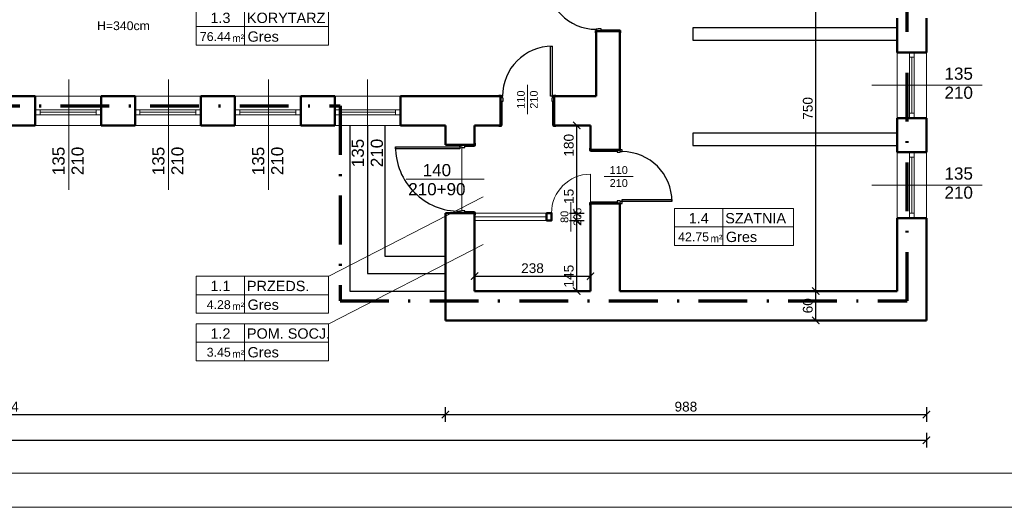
# Model space of a CAD drawing. Header units: millimetres. Extents: x -61343 to 9939, y -6894 to 7453.
# Tile 79 of 255: x -13775 to -11753, y 2127 to 3127. Entities that reach past the tile are written whole.
import ezdxf
from ezdxf.enums import TextEntityAlignment as Align

# ---------------------------------------------------------------- set-up
doc = ezdxf.new("R2010")
doc.units = ezdxf.units.MM
doc.header["$MEASUREMENT"] = 0
doc.linetypes.add('Kropki i Kreski', pattern=[920, 500, -200, 20, -200])
for name, color, linetype in [('2D - Ogólne', 7, 'Continuous'), ('Drzwi Archicad', 7, 'Continuous'), ('Konstrukcja - Ściany zew', 7, 'Continuous'), ('Opisy - Teksty', 7, 'Continuous')]:
    doc.layers.add(name, color=color, linetype=linetype)
for name, color, linetype, lineweight in [('A_meble', 253, 'Continuous', 13), ('A_opisy', 81, 'Continuous', 13), ('A_stolarka', 20, 'Continuous', 15), ('A_widokowe', 160, 'Continuous', 18), ('A_wymiary', 253, 'Continuous', 9)]:
    doc.layers.add(name, color=color, linetype=linetype, lineweight=lineweight)
doc.layers.add('A_niewidoczne', color=8, linetype='Continuous', lineweight=9, plot=False)
doc.layers.add('A_zakres opracowania', color=7, linetype='Continuous', lineweight=70, true_color=0xe00038)
doc.styles.get("Standard").update_dxf_attribs({"font": 'arial.ttf'})
doc.styles.add('STYL_AUTOMATYCZNY_1', font='arial.ttf')
doc.dimstyles.new('1do100', dxfattribs={"dimtxt": 20, "dimasz": 15, "dimexe": 15, "dimexo": 0.625, "dimgap": 6, "dimtad": 1, "dimtxsty": 'Standard', "dimblk": 'ARCHTICK', "dimcen": 2.5, "dimadec": 0, "dimazin": 0, "dimtfac": 1, "dimtmove": 0, "dimatfit": 3, "dimldrblk": 'OBLIQUE', "dimfxl": 15, "dimfxlon": 1, "dimarcsym": 0})

# ---------------------------------------------------------------- blocks, each defined once
blk = doc.blocks.new('_ArchTick')
at = {"color": 0, "linetype": 'ByBlock', "const_width": 0.15}
blk.add_lwpolyline([(-0.5, -0.5), (0.5, 0.5)], dxfattribs=at)
blk = doc.blocks.new('*D762')
at = {"layer": 'A_wymiary', "color": 0, "lineweight": -2, "transparency": 16777216}
for p, q in [((-11634, 5597.3), (-11604, 5597.3)), ((-11619, 2510.3), (-11619, 5597.3)), ((-11634, 2510.3), (-11604, 2510.3))]:
    blk.add_line(p, q, dxfattribs=at)
at = {"layer": 'Defpoints', "color": 0, "transparency": 16777216}
for p in [(-11913.1, 5597.3), (-11619, 5597.3), (-11913.1, 2510.3)]:
    blk.add_point(p, dxfattribs=at)
at = {"layer": 'A_wymiary', "color": 0, "lineweight": -2, "transparency": 16777216, "xscale": 15, "yscale": 15, "zscale": 15}
for p, rotation in [((-11619, 5597.3), 90), ((-11619, 2510.3), 270)]:
    blk.add_blockref('_ArchTick', p, dxfattribs=dict(at, rotation=rotation))
at = {"layer": 'A_wymiary', "color": 0, "transparency": 16777216, "insert": (-11635.2, 4053.8), "char_height": 20, "attachment_point": 5, "rotation": 90}
blk.add_mtext('3087', dxfattribs=at)
blk = doc.blocks.new('_Oblique')
at = {"color": 0, "linetype": 'ByBlock', "lineweight": -2}
blk.add_line((-0.5, -0.5), (0.5, 0.5), dxfattribs=at)
blk = doc.blocks.new('*D763')
at = {"layer": 'A_wymiary', "color": 0, "lineweight": -2, "transparency": 16777216}
for p, q in [((-15825.1, 2279.4), (-15825.1, 2249.4)), ((-15825.1, 2264.4), (-11913.1, 2264.4)), ((-11913.1, 2279.4), (-11913.1, 2249.4))]:
    blk.add_line(p, q, dxfattribs=at)
at = {"layer": 'Defpoints', "color": 0, "transparency": 16777216}
for p in [(-15825.1, 2910.3), (-11913.1, 2510.3), (-11913.1, 2264.4)]:
    blk.add_point(p, dxfattribs=at)
at = {"layer": 'A_wymiary', "color": 0, "lineweight": -2, "transparency": 16777216, "xscale": 15, "yscale": 15, "zscale": 15, "rotation": 180}
blk.add_blockref('_ArchTick', (-15825.1, 2264.4), dxfattribs=at)
at = {"layer": 'A_wymiary', "color": 0, "lineweight": -2, "transparency": 16777216, "xscale": 15, "yscale": 15, "zscale": 15}
blk.add_blockref('_ArchTick', (-11913.1, 2264.4), dxfattribs=at)
at = {"layer": 'A_wymiary', "color": 0, "transparency": 16777216, "insert": (-13869.1, 2280.6), "char_height": 20, "attachment_point": 5}
blk.add_mtext('3912', dxfattribs=at)
blk = doc.blocks.new('*D1127')
at = {"layer": 'A_wymiary', "color": 0, "lineweight": -2, "transparency": 16777216}
for p, q in [((-12841.1, 2616.1), (-12841.1, 2586.1)), ((-12603.1, 2616.1), (-12603.1, 2586.1)), ((-12841.1, 2601.1), (-12603.1, 2601.1))]:
    blk.add_line(p, q, dxfattribs=at)
at = {"layer": 'Defpoints', "color": 0, "transparency": 16777216}
for p in [(-12841.1, 2770.3), (-12603.1, 2740.3), (-12603.1, 2601.1)]:
    blk.add_point(p, dxfattribs=at)
at = {"layer": 'A_wymiary', "color": 0, "lineweight": -2, "transparency": 16777216, "xscale": 15, "yscale": 15, "zscale": 15, "rotation": 180}
blk.add_blockref('_ArchTick', (-12841.1, 2601.1), dxfattribs=at)
at = {"layer": 'A_wymiary', "color": 0, "lineweight": -2, "transparency": 16777216, "xscale": 15, "yscale": 15, "zscale": 15}
blk.add_blockref('_ArchTick', (-12603.1, 2601.1), dxfattribs=at)
at = {"layer": 'A_wymiary', "color": 0, "transparency": 16777216, "insert": (-12722.1, 2617.3), "char_height": 20, "attachment_point": 5}
blk.add_mtext('238', dxfattribs=at)
blk = doc.blocks.new('*D1154')
at = {"layer": 'A_wymiary', "color": 0, "lineweight": -2, "transparency": 16777216}
for p, q in [((-12125.5, 2570.3), (-12155.5, 2570.3)), ((-12140.5, 2510.3), (-12140.5, 2570.3)), ((-12155.5, 2510.3), (-12125.5, 2510.3))]:
    blk.add_line(p, q, dxfattribs=at)
at = {"layer": 'Defpoints', "color": 0, "transparency": 16777216}
for p in [(-12140.5, 2570.3), (-11973.1, 2570.3), (-12407.1, 2510.3)]:
    blk.add_point(p, dxfattribs=at)
at = {"layer": 'A_wymiary', "color": 0, "lineweight": -2, "transparency": 16777216, "xscale": 15, "yscale": 15, "zscale": 15}
for p, rotation in [((-12140.5, 2570.3), 90), ((-12140.5, 2510.3), 270)]:
    blk.add_blockref('_ArchTick', p, dxfattribs=dict(at, rotation=rotation))
at = {"layer": 'A_wymiary', "color": 0, "transparency": 16777216, "insert": (-12156.7, 2540.3), "char_height": 20, "attachment_point": 5, "rotation": 90}
blk.add_mtext('60', dxfattribs=at)
blk = doc.blocks.new('*D1155')
at = {"layer": 'A_wymiary', "color": 0, "lineweight": -2, "transparency": 16777216}
for p, q in [((-12155.5, 3320.3), (-12125.5, 3320.3)), ((-12140.5, 2570.3), (-12140.5, 3320.3)), ((-12125.5, 2570.3), (-12155.5, 2570.3))]:
    blk.add_line(p, q, dxfattribs=at)
at = {"layer": 'Defpoints', "color": 0, "transparency": 16777216}
for p in [(-13374.1, 3320.3), (-12140.5, 3320.3), (-11973.1, 2570.3)]:
    blk.add_point(p, dxfattribs=at)
at = {"layer": 'A_wymiary', "color": 0, "lineweight": -2, "transparency": 16777216, "xscale": 15, "yscale": 15, "zscale": 15}
for p, rotation in [((-12140.5, 3320.3), 90), ((-12140.5, 2570.3), 270)]:
    blk.add_blockref('_ArchTick', p, dxfattribs=dict(at, rotation=rotation))
at = {"layer": 'A_wymiary', "color": 0, "transparency": 16777216, "insert": (-12156.7, 2945.3), "char_height": 20, "attachment_point": 5, "rotation": 90}
blk.add_mtext('750', dxfattribs=at)
blk = doc.blocks.new('*D1204')
at = {"layer": 'A_wymiary', "color": 0, "lineweight": -2, "transparency": 16777216}
for p, q in [((-14274.2, 3320.3), (-14304.2, 3320.3)), ((-14289.2, 3320.3), (-14289.2, 2970.3)), ((-14274.2, 2970.3), (-14304.2, 2970.3))]:
    blk.add_line(p, q, dxfattribs=at)
at = {"layer": 'Defpoints', "color": 0, "transparency": 16777216}
for p in [(-13374.1, 3320.3), (-14289.2, 2970.3), (-13808.1, 2970.3)]:
    blk.add_point(p, dxfattribs=at)
at = {"layer": 'A_wymiary', "color": 0, "lineweight": -2, "transparency": 16777216, "xscale": 15, "yscale": 15, "zscale": 15}
for p, rotation in [((-14289.2, 3320.3), 90), ((-14289.2, 2970.3), 270)]:
    blk.add_blockref('_ArchTick', p, dxfattribs=dict(at, rotation=rotation))
at = {"layer": 'A_wymiary', "color": 0, "transparency": 16777216, "insert": (-14305.4, 3145.3), "char_height": 20, "attachment_point": 5, "rotation": 90}
blk.add_mtext('350', dxfattribs=at)
blk = doc.blocks.new('*D1215')
at = {"layer": 'A_wymiary', "color": 0, "lineweight": -2, "transparency": 16777216}
for p, q in [((-14715.1, 2332), (-14715.1, 2302)), ((-12901.1, 2332), (-12901.1, 2302)), ((-14715.1, 2317), (-12901.1, 2317))]:
    blk.add_line(p, q, dxfattribs=at)
at = {"layer": 'Defpoints', "color": 0, "transparency": 16777216}
for p in [(-14715.1, 2520.3), (-12901.1, 2510.3), (-12901.1, 2317)]:
    blk.add_point(p, dxfattribs=at)
at = {"layer": 'A_wymiary', "color": 0, "lineweight": -2, "transparency": 16777216, "xscale": 15, "yscale": 15, "zscale": 15, "rotation": 180}
blk.add_blockref('_ArchTick', (-14715.1, 2317), dxfattribs=at)
at = {"layer": 'A_wymiary', "color": 0, "lineweight": -2, "transparency": 16777216, "xscale": 15, "yscale": 15, "zscale": 15}
blk.add_blockref('_ArchTick', (-12901.1, 2317), dxfattribs=at)
at = {"layer": 'A_wymiary', "color": 0, "transparency": 16777216, "insert": (-13808.1, 2333.2), "char_height": 20, "attachment_point": 5}
blk.add_mtext('1814', dxfattribs=at)
blk = doc.blocks.new('*D1216')
at = {"layer": 'A_wymiary', "color": 0, "lineweight": -2, "transparency": 16777216}
for p, q in [((-12901.1, 2332), (-12901.1, 2302)), ((-11913.1, 2332), (-11913.1, 2302)), ((-12901.1, 2317), (-11913.1, 2317))]:
    blk.add_line(p, q, dxfattribs=at)
at = {"layer": 'Defpoints', "color": 0, "transparency": 16777216}
for p in [(-12901.1, 2510.3), (-11913.1, 2510.3), (-11913.1, 2317)]:
    blk.add_point(p, dxfattribs=at)
at = {"layer": 'A_wymiary', "color": 0, "lineweight": -2, "transparency": 16777216, "xscale": 15, "yscale": 15, "zscale": 15, "rotation": 180}
blk.add_blockref('_ArchTick', (-12901.1, 2317), dxfattribs=at)
at = {"layer": 'A_wymiary', "color": 0, "lineweight": -2, "transparency": 16777216, "xscale": 15, "yscale": 15, "zscale": 15}
blk.add_blockref('_ArchTick', (-11913.1, 2317), dxfattribs=at)
at = {"layer": 'A_wymiary', "color": 0, "transparency": 16777216, "insert": (-12407.1, 2333.2), "char_height": 20, "attachment_point": 5}
blk.add_mtext('988', dxfattribs=at)
blk = doc.blocks.new('Drzwi metalowe 27_36')
at = {"layer": 'Drzwi Archicad', "color": 7, "linetype": 'Continuous', "lineweight": 25}
for p, q in [((472, 0), (472, 1024)), ((472, 1024), (512, 1024)), ((512, 1024), (512, 0)), ((-587, 0), (-587, 19)), ((-587, 19), (-537, 19)), ((-537, 0), (-587, 0)), ((-512, 0), (-550, 0)), ((-550, 0), (-550, -100)), ((-537, 19), (-537, 0)), ((-512, -40), (-512, 0)), ((512, 0), (472, 0)), ((550, 0), (512, 0)), ((512, 0), (512, -40)), ((537, 19), (587, 19)), ((537, 0), (537, 19)), ((587, 0), (537, 0)), ((550, -100), (550, 0)), ((587, 19), (587, 0)), ((-550, -600), (-550, -100)), ((-550, -100), (-525, -100)), ((-550, -100), (-500, -100)), ((-525, -100), (-525, -600)), ((-500, -40), (-512, -40)), ((-500, -100), (-500, -40)), ((512, -40), (500, -40)), ((500, -40), (500, -100)), ((500, -100), (550, -100)), ((525, -600), (525, -100)), ((525, -100), (550, -100)), ((550, -100), (550, -600)), ((-587, -619), (-587, -600)), ((-587, -600), (-537, -600)), ((-525, -600), (-550, -600)), ((-537, -600), (-537, -619)), ((550, -600), (525, -600)), ((537, -600), (587, -600)), ((537, -619), (537, -600)), ((587, -600), (587, -619)), ((-537, -619), (-587, -619)), ((587, -619), (537, -619))]:
    blk.add_line(p, q, dxfattribs=at)
blk.add_arc((512, 0), 1024, 90, 180, dxfattribs=at)
blk = doc.blocks.new('Drzwi metalowe 27_3')
at = {"layer": 'Drzwi Archicad', "color": 7, "linetype": 'Continuous', "lineweight": 25}
for p, q in [((472, 0), (472, 1024)), ((472, 1024), (512, 1024)), ((512, 1024), (512, 0)), ((-587, 0), (-587, 19)), ((-587, 19), (-537, 19)), ((-537, 0), (-587, 0)), ((-512, 0), (-550, 0)), ((-550, 0), (-550, -100)), ((-537, 19), (-537, 0)), ((-512, -40), (-512, 0)), ((512, 0), (472, 0)), ((550, 0), (512, 0)), ((512, 0), (512, -40)), ((537, 19), (587, 19)), ((537, 0), (537, 19)), ((587, 0), (537, 0)), ((550, -100), (550, 0)), ((587, 19), (587, 0)), ((-550, -480), (-550, -100)), ((-550, -100), (-525, -100)), ((-550, -100), (-500, -100)), ((-525, -100), (-525, -480)), ((-500, -40), (-512, -40)), ((-500, -100), (-500, -40)), ((512, -40), (500, -40)), ((500, -40), (500, -100)), ((500, -100), (550, -100)), ((525, -480), (525, -100)), ((525, -100), (550, -100)), ((550, -100), (550, -480)), ((-587, -499), (-587, -480)), ((-587, -480), (-537, -480)), ((-537, -499), (-587, -499)), ((-525, -480), (-550, -480)), ((-537, -480), (-537, -499)), ((550, -480), (525, -480)), ((537, -480), (587, -480)), ((537, -499), (537, -480)), ((587, -499), (537, -499)), ((587, -480), (587, -499))]:
    blk.add_line(p, q, dxfattribs=at)
blk.add_arc((512, 0), 1024, 90, 180, dxfattribs=at)
blk = doc.blocks.new('Drzwi metalowe 27_7')
at = {"layer": 'Drzwi Archicad', "color": 7, "linetype": 'Continuous', "lineweight": 25}
for p, q in [((472, 0), (472, 1024)), ((472, 1024), (512, 1024)), ((512, 1024), (512, 0)), ((-512, 0), (-550, 0)), ((-550, 0), (-550, -100)), ((-512, -40), (-512, 0)), ((512, 0), (472, 0)), ((550, 0), (512, 0)), ((512, 0), (512, -40)), ((550, -100), (550, 0)), ((-537, -31), (-587, -31)), ((-587, -31), (-587, -50)), ((-587, -50), (-537, -50)), ((-525, -100), (-550, -100)), ((-550, -100), (-550, -650)), ((-550, -100), (-500, -100)), ((-537, -50), (-537, -31)), ((-525, -650), (-525, -100)), ((-500, -40), (-512, -40)), ((-500, -100), (-500, -40)), ((512, -40), (500, -40)), ((500, -40), (500, -100)), ((500, -100), (550, -100)), ((550, -100), (525, -100)), ((525, -100), (525, -650)), ((587, -31), (537, -31)), ((537, -31), (537, -50)), ((537, -50), (587, -50)), ((550, -650), (550, -100)), ((587, -50), (587, -31)), ((-537, -650), (-587, -650)), ((-587, -650), (-587, -669)), ((-587, -669), (-537, -669)), ((-550, -650), (-525, -650)), ((-537, -669), (-537, -650)), ((525, -650), (550, -650)), ((587, -650), (537, -650)), ((537, -650), (537, -669)), ((537, -669), (587, -669)), ((587, -669), (587, -650))]:
    blk.add_line(p, q, dxfattribs=at)
blk.add_arc((512, 0), 1024, 90, 180, dxfattribs=at)
blk = doc.blocks.new('*D1217')
at = {"layer": 'A_wymiary', "color": 0, "lineweight": -2, "transparency": 16777216}
for p, q in [((-12646.3, 2715.3), (-12616.3, 2715.3)), ((-12631.3, 2570.3), (-12631.3, 2715.3)), ((-12616.3, 2570.3), (-12646.3, 2570.3))]:
    blk.add_line(p, q, dxfattribs=at)
at = {"layer": 'Defpoints', "color": 0, "transparency": 16777216}
for p in [(-12722.1, 2715.3), (-12631.3, 2715.3), (-12407.1, 2570.3)]:
    blk.add_point(p, dxfattribs=at)
at = {"layer": 'A_wymiary', "color": 0, "lineweight": -2, "transparency": 16777216, "xscale": 15, "yscale": 15, "zscale": 15}
for p, rotation in [((-12631.3, 2715.3), 90), ((-12631.3, 2570.3), 270)]:
    blk.add_blockref('_ArchTick', p, dxfattribs=dict(at, rotation=rotation))
at = {"layer": 'A_wymiary', "color": 0, "transparency": 16777216, "insert": (-12647.5, 2601.1), "char_height": 20, "attachment_point": 5, "rotation": 90}
blk.add_mtext('145', dxfattribs=at)
blk = doc.blocks.new('*D1218')
at = {"layer": 'A_wymiary', "color": 0, "lineweight": -2, "transparency": 16777216}
for p, q in [((-12631.3, 2730.3), (-12631.3, 2784.2)), ((-12646.3, 2730.3), (-12616.3, 2730.3)), ((-12631.3, 2715.3), (-12631.3, 2730.3)), ((-12646.3, 2715.3), (-12616.3, 2715.3))]:
    blk.add_line(p, q, dxfattribs=at)
at = {"layer": 'Defpoints', "color": 0, "transparency": 16777216}
for p in [(-12722.1, 2730.3), (-12631.3, 2730.3), (-12722.1, 2715.3)]:
    blk.add_point(p, dxfattribs=at)
at = {"layer": 'A_wymiary', "color": 0, "lineweight": -2, "transparency": 16777216, "xscale": 15, "yscale": 15, "zscale": 15}
for p, rotation in [((-12631.3, 2730.3), 90), ((-12631.3, 2715.3), 270)]:
    blk.add_blockref('_ArchTick', p, dxfattribs=dict(at, rotation=rotation))
at = {"layer": 'A_wymiary', "color": 0, "transparency": 16777216, "insert": (-12647.5, 2764.8), "char_height": 20, "attachment_point": 5, "rotation": 90}
blk.add_mtext('15', dxfattribs=at)
blk = doc.blocks.new('*D1219')
at = {"layer": 'A_wymiary', "color": 0, "lineweight": -2, "transparency": 16777216}
for p, q in [((-12646.3, 2910.3), (-12616.3, 2910.3)), ((-12631.3, 2730.3), (-12631.3, 2910.3)), ((-12646.3, 2730.3), (-12616.3, 2730.3))]:
    blk.add_line(p, q, dxfattribs=at)
at = {"layer": 'Defpoints', "color": 0, "transparency": 16777216}
for p in [(-12692.1, 2910.3), (-12631.3, 2910.3), (-12722.1, 2730.3)]:
    blk.add_point(p, dxfattribs=at)
at = {"layer": 'A_wymiary', "color": 0, "lineweight": -2, "transparency": 16777216, "xscale": 15, "yscale": 15, "zscale": 15}
for p, rotation in [((-12631.3, 2910.3), 90), ((-12631.3, 2730.3), 270)]:
    blk.add_blockref('_ArchTick', p, dxfattribs=dict(at, rotation=rotation))
at = {"layer": 'A_wymiary', "color": 0, "transparency": 16777216, "insert": (-12647.5, 2869.6), "char_height": 20, "attachment_point": 5, "rotation": 90}
blk.add_mtext('180', dxfattribs=at)
blk = doc.blocks.new('*U1227')
blk.add_line((63.8, 50), (63.8, 0))
for points in [[(178.2, 25), (-1.6, 25), (-1.6, 50), (178.2, 50)], [(63.8, 0), (-1.6, 0), (-1.6, 50), (63.8, 50)], [(-1.6, 0), (178.2, 0), (178.2, 25), (-1.6, 25)]]:
    blk.add_lwpolyline(points, close=True)
at = {"insert": (47.2, 14.3), "char_height": 10, "attachment_point": 1}
blk.add_mtext_dynamic_manual_height_columns('m²', width=64.842, gutter_width=75, heights=[0], dxfattribs=at)
blk.add_attdef('NR', text='', height=14).set_placement((31.3, 36.9), align=Align.MIDDLE_CENTER)
for tag, p in [('NAZWA_POM.', (67.3, 36.9)), ('WYKOŃCZENIE', (68.2, 11.5))]:
    blk.add_attdef(tag, text='', height=14).set_placement(p, align=Align.MIDDLE_LEFT)
blk.add_attdef('POW', text='', height=14).set_placement((41.5, 11.5), align=Align.MIDDLE_RIGHT)
blk = doc.blocks.new('*U1228')
blk.add_line((63.8, 50), (63.8, 0))
for points in [[(159.8, 25), (-1.6, 25), (-1.6, 50), (159.8, 50)], [(63.8, 0), (-1.6, 0), (-1.6, 50), (63.8, 50)], [(-1.6, 0), (159.8, 0), (159.8, 25), (-1.6, 25)]]:
    blk.add_lwpolyline(points, close=True)
at = {"insert": (47.2, 14.3), "char_height": 10, "attachment_point": 1}
blk.add_mtext_dynamic_manual_height_columns('m²', width=64.842, gutter_width=75, heights=[0], dxfattribs=at)
blk.add_attdef('NR', text='', height=14).set_placement((31.3, 36.9), align=Align.MIDDLE_CENTER)
for tag, p in [('NAZWA_POM.', (67.3, 36.9)), ('WYKOŃCZENIE', (68.2, 11.5))]:
    blk.add_attdef(tag, text='', height=14).set_placement(p, align=Align.MIDDLE_LEFT)
blk.add_attdef('POW', text='', height=14).set_placement((41.5, 11.5), align=Align.MIDDLE_RIGHT)

msp = doc.modelspace()

# ---------------------------------------------------------------- linework, layer by layer
at = {"layer": '2D - Ogólne', "color": 7, "linetype": 'Continuous', "lineweight": 15}
for p, q in [((-13674.263, 2778.093), (-13674.263, 3004.584)), ((-13469.263, 2778.093), (-13469.263, 3004.584)), ((-13264.263, 2778.093), (-13264.263, 3004.584)), ((-13060.877, 2778.093), (-13060.877, 3004.584)), ((-11799.017, 2992.823), (-12025.507, 2992.823)), ((-12867.063, 2865.323), (-12867.063, 2735.323)), ((-12981.34, 2800.323), (-12821.569, 2800.323)), ((-11799.017, 2787.823), (-12025.507, 2787.823))]:
    msp.add_line(p, q, dxfattribs=at)
at = {"layer": '2D - Ogólne', "color": 7, "linetype": 'Continuous', "lineweight": 25}
for p, q in [((-13097.063, 2910.323), (-13097.063, 2570.323)), ((-13061.063, 2910.323), (-13061.063, 2606.323)), ((-13025.063, 2910.323), (-13025.063, 2642.323)), ((-13025.063, 2642.323), (-12901.063, 2642.323)), ((-13061.063, 2606.323), (-12901.063, 2606.323)), ((-13097.063, 2570.323), (-12901.063, 2570.323))]:
    msp.add_line(p, q, dxfattribs=at)
at = {"layer": 'A_meble', "linetype": 'Continuous', "lineweight": 25, "flags": 128}
for points in [[(-11973.063, 3110.323), (-12393.063, 3110.323), (-12393.063, 3085.323), (-11973.063, 3085.323)], [(-11973.063, 2894.323), (-12393.063, 2894.323), (-12393.063, 2869.323), (-11973.063, 2869.323)]]:
    msp.add_lwpolyline(points, dxfattribs=at)
at = {"layer": 'A_niewidoczne'}
for p, q in [((-12732.563, 2993.323), (-12732.563, 2933.323)), ((-12515.063, 2805.323), (-12575.063, 2805.323)), ((-12643.063, 2752.823), (-12643.063, 2692.823))]:
    msp.add_line(p, q, dxfattribs=at)
at = {"layer": 'A_opisy'}
for p, q in [((-13140.602, 2600.767), (-12823.526, 2763.834)), ((-13140.602, 2503.151), (-12823.526, 2666.218))]:
    msp.add_line(p, q, dxfattribs=at)
for points in [[(-16584.738, 6326.793), (-10384.738, 6326.793), (-10384.738, 2126.793), (-16584.738, 2126.793)], [(-16384.738, 6256.793), (-10454.738, 6256.793), (-10454.738, 2196.793), (-16384.738, 2196.793)]]:
    msp.add_lwpolyline(points, close=True, dxfattribs=at)
at = {"layer": 'A_stolarka'}
for p, q in [((-11948.063, 3050.323), (-11948.063, 2935.323)), ((-11943.063, 3050.323), (-11943.063, 2935.323)), ((-11938.063, 3050.323), (-11938.063, 2935.323)), ((-13733.063, 2942.323), (-13618.063, 2942.323)), ((-13733.063, 2937.323), (-13618.063, 2937.323)), ((-13733.063, 2932.323), (-13618.063, 2932.323)), ((-13528.063, 2942.323), (-13413.063, 2942.323)), ((-13528.063, 2937.323), (-13413.063, 2937.323)), ((-13528.063, 2932.323), (-13413.063, 2932.323)), ((-13323.063, 2942.323), (-13208.063, 2942.323)), ((-13323.063, 2937.323), (-13208.063, 2937.323)), ((-13323.063, 2932.323), (-13208.063, 2932.323)), ((-13118.063, 2942.323), (-13003.063, 2942.323)), ((-13118.063, 2937.323), (-13003.063, 2937.323)), ((-13118.063, 2932.323), (-13003.063, 2932.323)), ((-11948.063, 2845.323), (-11948.063, 2730.323)), ((-11943.063, 2845.323), (-11943.063, 2730.323)), ((-11938.063, 2845.323), (-11938.063, 2730.323)), ((-12693.063, 2730.323), (-12841.063, 2730.323)), ((-12693.063, 2722.823), (-12841.063, 2722.823)), ((-12693.063, 2715.323), (-12841.063, 2715.323))]:
    msp.add_line(p, q, dxfattribs=at)
for points in [[(-11938.063, 3060.323), (-11948.063, 3060.323), (-11948.063, 3050.323), (-11938.063, 3050.323)], [(-13743.063, 2942.323), (-13733.063, 2942.323), (-13733.063, 2932.323), (-13743.063, 2932.323)], [(-13618.063, 2942.323), (-13608.063, 2942.323), (-13608.063, 2932.323), (-13618.063, 2932.323)], [(-13538.063, 2942.323), (-13528.063, 2942.323), (-13528.063, 2932.323), (-13538.063, 2932.323)], [(-13413.063, 2942.323), (-13403.063, 2942.323), (-13403.063, 2932.323), (-13413.063, 2932.323)], [(-13333.063, 2942.323), (-13323.063, 2942.323), (-13323.063, 2932.323), (-13333.063, 2932.323)], [(-13208.063, 2942.323), (-13198.063, 2942.323), (-13198.063, 2932.323), (-13208.063, 2932.323)], [(-13128.063, 2942.323), (-13118.063, 2942.323), (-13118.063, 2932.323), (-13128.063, 2932.323)], [(-13003.063, 2942.323), (-12993.063, 2942.323), (-12993.063, 2932.323), (-13003.063, 2932.323)], [(-11938.063, 2935.323), (-11948.063, 2935.323), (-11948.063, 2925.323), (-11938.063, 2925.323)], [(-11938.063, 2855.323), (-11948.063, 2855.323), (-11948.063, 2845.323), (-11938.063, 2845.323)], [(-11938.063, 2730.323), (-11948.063, 2730.323), (-11948.063, 2720.323), (-11938.063, 2720.323)]]:
    msp.add_lwpolyline(points, close=True, dxfattribs=at)
at = {"layer": 'A_widokowe'}
for p, q in [((-11973.063, 2925.323), (-11973.063, 3060.323)), ((-11913.063, 2925.323), (-11913.063, 3060.323)), ((-13743.063, 2970.323), (-13608.063, 2970.323)), ((-13538.063, 2970.323), (-13403.063, 2970.323)), ((-13333.063, 2970.323), (-13198.063, 2970.323)), ((-13128.063, 2970.323), (-12993.063, 2970.323)), ((-13743.063, 2910.323), (-13608.063, 2910.323)), ((-13538.063, 2910.323), (-13403.063, 2910.323)), ((-13333.063, 2910.323), (-13198.063, 2910.323)), ((-13128.063, 2910.323), (-12993.063, 2910.323)), ((-11973.063, 2720.323), (-11973.063, 2855.323)), ((-11913.063, 2720.323), (-11913.063, 2855.323))]:
    msp.add_line(p, q, dxfattribs=at)
at = {"layer": 'A_zakres opracowania', "linetype": 'Kropki i Kreski', "ltscale": 0.2}
msp.add_lwpolyline([(-13117.063, 2550.323), (-11953.063, 2550.323), (-11953.063, 5573.323), (-12945.063, 5573.323), (-12945.063, 4914.323), (-13065.063, 4914.323), (-13065.063, 4814.323), (-12843.063, 4814.323), (-12843.063, 4705.323), (-12903.063, 4705.323), (-12903.063, 4485.323), (-12843.063, 4485.323), (-12843.063, 3990.323), (-14795.063, 3990.323), (-14795.063, 2950.323), (-13117.063, 2950.323), (-13117.063, 2550.323)], dxfattribs=at)
at = {"layer": 'Drzwi Archicad', "color": 7, "linetype": 'Continuous', "lineweight": 25}
for p, q in [((-13003.463, 2866.523), (-12871.063, 2866.523)), ((-13003.463, 2862.523), (-13003.463, 2866.523)), ((-12871.063, 2862.523), (-13003.463, 2862.523)), ((-12871.063, 2867.823), (-12871.063, 2870.323)), ((-12861.063, 2870.323), (-12871.063, 2870.323)), ((-12871.063, 2870.323), (-12871.063, 2866.523)), ((-12871.063, 2866.523), (-12867.063, 2866.523)), ((-12871.063, 2866.523), (-12871.063, 2862.523)), ((-12867.063, 2866.523), (-12867.063, 2865.323)), ((-12867.063, 2865.323), (-12861.063, 2865.323)), ((-12841.063, 2870.323), (-12861.063, 2870.323)), ((-12861.063, 2870.323), (-12861.063, 2867.823)), ((-12861.063, 2865.323), (-12861.063, 2870.323)), ((-12861.063, 2867.823), (-12841.063, 2867.823)), ((-12841.063, 2867.823), (-12841.063, 2870.323)), ((-12867.063, 2734.123), (-12871.063, 2734.123)), ((-12871.063, 2734.123), (-12871.063, 2730.323)), ((-12871.063, 2730.323), (-12871.063, 2732.823)), ((-12871.063, 2730.323), (-12861.063, 2730.323)), ((-12861.063, 2735.323), (-12867.063, 2735.323)), ((-12867.063, 2735.323), (-12867.063, 2734.123)), ((-12861.063, 2730.323), (-12861.063, 2735.323)), ((-12841.063, 2732.823), (-12861.063, 2732.823)), ((-12861.063, 2732.823), (-12861.063, 2730.323)), ((-12861.063, 2730.323), (-12841.063, 2730.323)), ((-12841.063, 2730.323), (-12841.063, 2732.823))]:
    msp.add_line(p, q, dxfattribs=at)
for points in [[(-12839.163, 2874.023), (-12841.063, 2874.023), (-12841.063, 2869.023), (-12839.163, 2869.023)], [(-12841.063, 2726.623), (-12839.163, 2726.623), (-12839.163, 2731.623), (-12841.063, 2731.623)]]:
    msp.add_lwpolyline(points, close=True, dxfattribs=at)
at = {"layer": 'Drzwi Archicad', "color": 7, "linetype": 'Continuous', "lineweight": 13}
msp.add_lwpolyline([(-12603.063, 2730.323), (-12603.063, 2810.323, 0.41421356), (-12683.063, 2730.323)], format="xyb", dxfattribs=at)
at = {"layer": 'Drzwi Archicad', "color": 7, "linetype": 'Continuous', "lineweight": 25}
msp.add_ellipse((-12871.063, 2866.523), major_axis=(93.621, 93.621), ratio=1, start_param=2.35619449, end_param=3.92699082, dxfattribs=at)
at = {"layer": 'Konstrukcja - Ściany zew', "color": 7, "linetype": 'Continuous', "lineweight": 50}
for p, q in [((-11973.063, 3130.323), (-11973.063, 3060.323)), ((-11913.063, 3060.323), (-11913.063, 3130.323)), ((-12591.063, 3103.823), (-12591.063, 2970.323)), ((-12591.063, 3103.823), (-12543.063, 3103.823)), ((-12543.063, 2860.323), (-12543.063, 3103.823)), ((-11945.063, 3060.323), (-11973.063, 3060.323)), ((-11935.063, 3060.323), (-11945.063, 3060.323)), ((-11913.063, 3060.323), (-11935.063, 3060.323)), ((-13743.063, 2970.323), (-13865.063, 2970.323)), ((-13743.063, 2910.323), (-13743.063, 2970.323)), ((-13608.063, 2910.323), (-13608.063, 2970.323)), ((-13538.063, 2970.323), (-13608.063, 2970.323)), ((-13538.063, 2910.323), (-13538.063, 2970.323)), ((-13403.063, 2910.323), (-13403.063, 2970.323)), ((-13333.063, 2970.323), (-13403.063, 2970.323)), ((-13333.063, 2910.323), (-13333.063, 2970.323)), ((-13198.063, 2910.323), (-13198.063, 2970.323)), ((-13128.063, 2970.323), (-13198.063, 2970.323)), ((-13128.063, 2910.323), (-13128.063, 2970.323)), ((-12993.063, 2910.323), (-12993.063, 2970.323)), ((-12787.563, 2970.323), (-12993.063, 2970.323)), ((-12787.563, 2970.323), (-12787.563, 2910.323)), ((-12677.563, 2970.323), (-12591.063, 2970.323)), ((-12677.563, 2970.323), (-12677.563, 2910.323)), ((-11945.063, 2925.323), (-11973.063, 2925.323)), ((-11973.063, 2925.323), (-11973.063, 2855.323)), ((-11935.063, 2925.323), (-11945.063, 2925.323)), ((-11913.063, 2925.323), (-11935.063, 2925.323)), ((-11913.063, 2855.323), (-11913.063, 2925.323)), ((-13865.063, 2910.323), (-13743.063, 2910.323)), ((-13608.063, 2910.323), (-13538.063, 2910.323)), ((-13403.063, 2910.323), (-13333.063, 2910.323)), ((-13198.063, 2910.323), (-13128.063, 2910.323)), ((-12993.063, 2910.323), (-12901.063, 2910.323)), ((-12901.063, 2910.323), (-12901.063, 2870.323)), ((-12841.063, 2910.323), (-12787.563, 2910.323)), ((-12841.063, 2910.323), (-12841.063, 2870.323)), ((-12787.547, 2910.323), (-12791.247, 2910.323)), ((-12677.563, 2910.323), (-12603.063, 2910.323)), ((-12677.547, 2910.323), (-12673.847, 2910.323)), ((-12603.063, 2860.323), (-12603.063, 2910.323)), ((-12901.063, 2870.323), (-12841.063, 2870.323)), ((-12603.063, 2860.323), (-12543.063, 2860.323)), ((-11945.063, 2855.323), (-11973.063, 2855.323)), ((-11935.063, 2855.323), (-11945.063, 2855.323)), ((-11913.063, 2855.323), (-11935.063, 2855.323)), ((-12603.063, 2750.323), (-12603.063, 2570.323)), ((-12603.063, 2750.323), (-12543.063, 2750.323)), ((-12543.063, 2750.323), (-12543.063, 2570.323)), ((-12901.063, 2730.323), (-12901.063, 2510.323)), ((-12901.063, 2730.323), (-12841.063, 2730.323)), ((-12841.063, 2730.323), (-12841.063, 2570.323)), ((-11945.063, 2720.323), (-11973.063, 2720.323)), ((-11973.063, 2720.323), (-11973.063, 2570.323)), ((-11935.063, 2720.323), (-11945.063, 2720.323)), ((-11913.063, 2720.323), (-11935.063, 2720.323)), ((-11913.063, 2510.323), (-11913.063, 2720.323)), ((-12603.063, 2570.323), (-12841.063, 2570.323)), ((-11973.063, 2570.323), (-12543.063, 2570.323)), ((-12901.063, 2510.323), (-11913.063, 2510.323))]:
    msp.add_line(p, q, dxfattribs=at)
msp.add_lwpolyline([(-12693.063, 2730.323), (-12683.063, 2730.323), (-12683.063, 2715.323), (-12693.063, 2715.323)], close=True, dxfattribs=at)

# ---------------------------------------------------------------- block references
at = {"layer": 'A_opisy'}
ref = msp.add_blockref('*U1227', (-13410.108, 3075.309), dxfattribs=dict(at, xscale=1.512, yscale=1.512, zscale=1.512))
ref.add_attrib('NR', '1.3', dxfattribs={"layer": '0', "height": 21.168}).set_placement((-13362.818, 3131.062), align=Align.MIDDLE_CENTER)
ref.add_attrib('NAZWA_POM.', 'KORYTARZ', dxfattribs={"layer": '0', "height": 21.168}).set_placement((-13308.381, 3131.062), align=Align.MIDDLE_LEFT)
ref.add_attrib('POW.', '76.44', dxfattribs={"layer": '0', "height": 18.144}).set_placement((-13341.69, 3092.701), align=Align.MIDDLE_RIGHT)
ref.add_attrib('WYKOŃCZENIE', 'Gres', dxfattribs={"layer": '0', "height": 21.168}).set_placement((-13307.022, 3092.693), align=Align.MIDDLE_LEFT)
ref = msp.add_blockref('*U1228', (-12428.006, 2664.237), dxfattribs=dict(at, xscale=1.512, yscale=1.512, zscale=1.512))
ref.add_attrib('NR', '1.4', dxfattribs={"layer": '0', "height": 21.168}).set_placement((-12380.717, 2719.99), align=Align.MIDDLE_CENTER)
ref.add_attrib('NAZWA_POM.', 'SZATNIA', dxfattribs={"layer": '0', "height": 21.168}).set_placement((-12326.28, 2719.99), align=Align.MIDDLE_LEFT)
ref.add_attrib('POW.', '42.75', dxfattribs={"layer": '0', "height": 18.144}).set_placement((-12359.589, 2681.629), align=Align.MIDDLE_RIGHT)
ref.add_attrib('WYKOŃCZENIE', 'Gres', dxfattribs={"layer": '0', "height": 21.168}).set_placement((-12324.921, 2681.621), align=Align.MIDDLE_LEFT)
ref = msp.add_blockref('*U1227', (-13410.108, 2525.167), dxfattribs=dict(at, xscale=1.512, yscale=1.512, zscale=1.512))
ref.add_attrib('NR', '1.1', dxfattribs={"layer": '0', "height": 21.168}).set_placement((-13362.818, 2580.92), align=Align.MIDDLE_CENTER)
ref.add_attrib('NAZWA_POM.', 'PRZEDS.', dxfattribs={"layer": '0', "height": 21.168}).set_placement((-13308.381, 2580.92), align=Align.MIDDLE_LEFT)
ref.add_attrib('POW.', '4.28', dxfattribs={"layer": '0', "height": 18.144}).set_placement((-13341.69, 2542.559), align=Align.MIDDLE_RIGHT)
ref.add_attrib('WYKOŃCZENIE', 'Gres', dxfattribs={"layer": '0', "height": 21.168}).set_placement((-13307.022, 2542.551), align=Align.MIDDLE_LEFT)
ref = msp.add_blockref('*U1227', (-13410.108, 2427.551), dxfattribs=dict(at, xscale=1.512, yscale=1.512, zscale=1.512))
ref.add_attrib('NR', '1.2', dxfattribs={"layer": '0', "height": 21.168}).set_placement((-13362.818, 2483.304), align=Align.MIDDLE_CENTER)
ref.add_attrib('NAZWA_POM.', 'POM. SOCJ.', dxfattribs={"layer": '0', "height": 21.168}).set_placement((-13308.381, 2483.304), align=Align.MIDDLE_LEFT)
ref.add_attrib('POW.', '3.45', dxfattribs={"layer": '0', "height": 18.144}).set_placement((-13341.69, 2444.943), align=Align.MIDDLE_RIGHT)
ref.add_attrib('WYKOŃCZENIE', 'Gres', dxfattribs={"layer": '0', "height": 21.168}).set_placement((-13307.022, 2444.935), align=Align.MIDDLE_LEFT)
at = {"layer": 'Drzwi Archicad', "color": 21, "linetype": 'Continuous', "lineweight": 13, "true_color": 0xff9955, "xscale": 0.1, "yscale": 0.1, "zscale": 100}
for name, p, rotation in [('Drzwi metalowe 27_3', (-12591.063, 3158.823), 90), ('Drzwi metalowe 27_7', (-12538.063, 2805.323), 270)]:
    msp.add_blockref(name, p, dxfattribs=dict(at, rotation=rotation))
msp.add_blockref('Drzwi metalowe 27_36', (-12732.563, 2970.323), dxfattribs=at)

# ---------------------------------------------------------------- texts
at = {"layer": 'A_niewidoczne', "char_height": 16, "attachment_point": 5, "rotation": 90}
for s, insert in [('110\\P210{\\H1.1723x; }', (-12732.563, 2963.323)), ('80\\P205{\\H1.1723x; }', (-12643.063, 2722.823))]:
    msp.add_mtext(s, dxfattribs=dict(at, insert=insert))
at = {"layer": 'A_niewidoczne', "insert": (-12545.063, 2805.323), "char_height": 16, "attachment_point": 5}
msp.add_mtext('110\\P210{\\H1.1723x; }', dxfattribs=at)
at = {"layer": 'A_opisy', "insert": (-13718.485, 3123.9), "char_height": 18, "attachment_point": 1}
msp.add_mtext_dynamic_manual_height_columns('\\pi102.31;H=340cm', width=309.30964, gutter_width=12.5, heights=[64.094], dxfattribs=at)
at = {"layer": 'Opisy - Teksty', "color": 7, "linetype": 'Continuous', "lineweight": 15, "char_height": 25, "attachment_point": 2, "line_spacing_factor": 0.938208, "style": 'STYL_AUTOMATYCZNY_1'}
for s, insert in [('\\A1;135\\P210', (-11846.9, 3029.107)), ('\\A1;140\\P210+90', (-12918.409, 2831.089)), ('\\A1;135\\P210', (-11846.9, 2824.107))]:
    msp.add_mtext(s, dxfattribs=dict(at, insert=insert))
at = {"layer": 'Opisy - Teksty', "color": 7, "linetype": 'Continuous', "lineweight": 15, "char_height": 25, "attachment_point": 2, "rotation": 90, "line_spacing_factor": 0.938208, "style": 'STYL_AUTOMATYCZNY_1'}
for insert in [(-13093.382, 2853.81), (-13707.835, 2837.461), (-13502.835, 2837.461), (-13297.835, 2837.461)]:
    msp.add_mtext('\\A1;135\\P210', dxfattribs=dict(at, insert=insert))

# ---------------------------------------------------------------- dimensions: what is measured, and where the dimension line sits
at = {"layer": 'A_wymiary'}
for base, p1, p2, angle, picture, middle in [((-11618.973, 5597.323), (-11913.063, 2510.323), (-11913.063, 5597.323), 90, '*D762', (-11635.191, 4053.823)), ((-14289.21, 2970.323), (-13374.063, 3320.323), (-13808.063, 2970.323), 270, '*D1204', (-14305.429, 3145.323)), ((-12140.47, 3320.323), (-11973.063, 2570.323), (-13374.063, 3320.323), 90, '*D1155', (-12156.681, 2945.323)), ((-12631.308, 2730.323), (-12722.063, 2715.323), (-12722.063, 2730.323), 90, '*D1218', (-12647.519, 2764.782)), ((-12140.47, 2570.323), (-12407.063, 2510.323), (-11973.063, 2570.323), 90, '*D1154', (-12156.681, 2540.323))]:
    dim = msp.add_linear_dim(base=base, p1=p1, p2=p2, angle=angle, dimstyle='1do100', dxfattribs=at)
    dim.commit()
    dim.dimension.update_dxf_attribs({"geometry": picture, "text_midpoint": middle})
for base, p1, p2, picture, middle in [((-12631.308, 2910.323), (-12722.063, 2730.323), (-12692.063, 2910.323), '*D1219', (-12631.308, 2869.6)), ((-12631.308, 2715.323), (-12407.063, 2570.323), (-12722.063, 2715.323), '*D1217', (-12631.308, 2601.13))]:
    dim = msp.add_linear_dim(base=base, p1=p1, p2=p2, angle=90, dimstyle='1do100', dxfattribs=at)
    dim.commit()
    dim.dimension.update_dxf_attribs({"geometry": picture, "text_midpoint": middle, "dimtype": 160})
for base, p1, p2, picture, middle in [((-11913.063, 2264.398), (-15825.063, 2910.323), (-11913.063, 2510.323), '*D763', (-13869.063, 2280.616)), ((-12901.063, 2317.009), (-14715.063, 2520.323), (-12901.063, 2510.323), '*D1215', (-13808.063, 2333.221)), ((-11913.063, 2317.009), (-12901.063, 2510.323), (-11913.063, 2510.323), '*D1216', (-12407.063, 2333.221))]:
    dim = msp.add_linear_dim(base=base, p1=p1, p2=p2, dimstyle='1do100', dxfattribs=at)
    dim.commit()
    dim.dimension.update_dxf_attribs({"geometry": picture, "text_midpoint": middle})
dim = msp.add_linear_dim(base=(-12603.063, 2601.13), p1=(-12841.063, 2770.323), p2=(-12603.063, 2740.323), dimstyle='1do100', dxfattribs=at)
dim.commit()
dim.dimension.update_dxf_attribs({"geometry": '*D1127', "text_midpoint": (-12722.063, 2601.13), "dimtype": 160})

doc.saveas('drawing.dxf')
